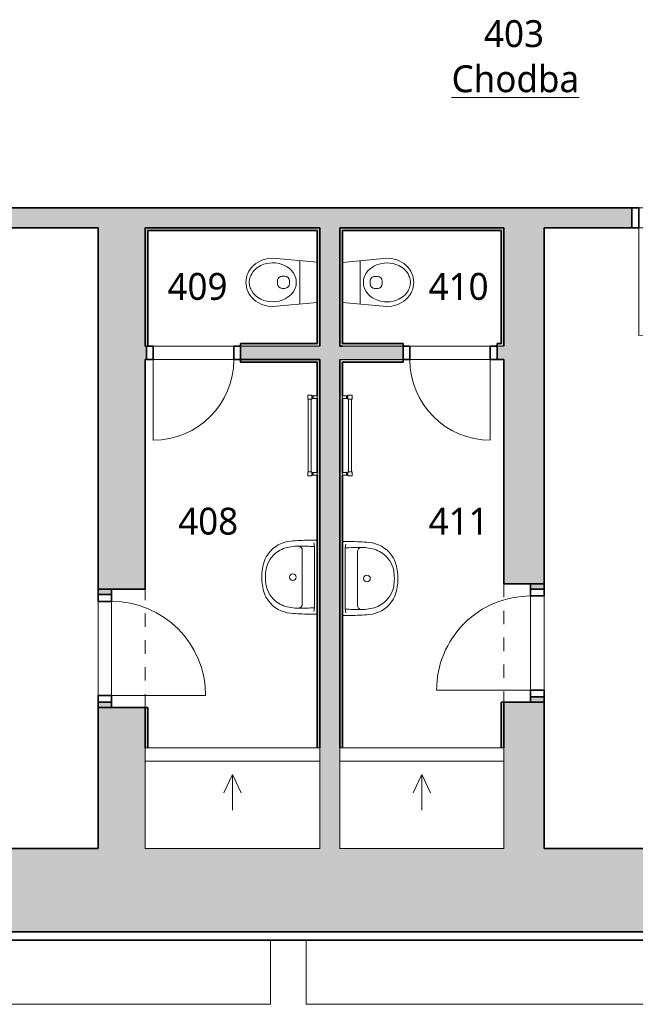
# Model space of a CAD drawing. Header units: metres. Extents: x -0.2 to 46.9, y -0.7 to 14.9.
# Tile 4 of 18: x 9.2 to 13.8, y -0.2 to 7.1. Entities that reach past the tile are written whole.
import ezdxf

# ---------------------------------------------------------------- set-up
doc = ezdxf.new("R2010")
doc.units = ezdxf.units.M
doc.linetypes.add('AV - Cerch_ 1 tecka 4mm', pattern=[0.006, 0.004, -0.001, 0, -0.001])
doc.layers.add('AV-MISTNOSTI', color=5, linetype='Continuous', lineweight=5, true_color=0x0000ff)
for name, color, linetype, lineweight in [('AV-SRAFY', 7, 'Continuous', 35), ('AV-STAVBA', 7, 'Continuous', 18), ('AV-VYBAVENI', 7, 'Continuous', 18)]:
    doc.layers.add(name, color=color, linetype=linetype, lineweight=lineweight)
doc.styles.add('Trebuchet MS_B', font='trebuc.ttf', dxfattribs={"height": 0.2})

# ---------------------------------------------------------------- blocks, each defined once
blk = doc.blocks.new('DO_1-L_Ocel_ - 800x1970_150-925843-4NP')
at = {"layer": 'AV-STAVBA', "color": 254, "true_color": 0xcccccc}
for p, q in [((0.4, 0.875), (0.4, 0.075)), ((-0.4, 0.075), (0.4, 0.075)), ((-0.4, -0.075), (0.4, -0.075))]:
    blk.add_line(p, q, dxfattribs=at)
at = {"layer": 'AV-STAVBA', "color": 254, "linetype": 'AV - Cerch_ 1 tecka 4mm', "true_color": 0xcccccc}
for p, q in [((-0.45, 0.075), (0.45, 0.075)), ((-0.4, 0.075), (0.4, 0.075)), ((-0.45, -0.075), (0.45, -0.075)), ((-0.4, -0.075), (0.4, -0.075))]:
    blk.add_line(p, q, dxfattribs=at)
at = {"layer": 'AV-STAVBA', "color": 254, "lineweight": 35, "true_color": 0xcccccc}
for p, q in [((-0.4, 0.075), (-0.45, 0.075)), ((-0.45, 0.075), (-0.45, -0.075)), ((-0.4, -0.075), (-0.4, 0.075)), ((0.45, 0.075), (0.4, 0.075)), ((0.4, 0.075), (0.4, -0.075)), ((0.45, -0.075), (0.45, 0.075)), ((-0.45, -0.075), (-0.4, -0.075)), ((0.4, -0.075), (0.45, -0.075))]:
    blk.add_line(p, q, dxfattribs=at)
at = {"layer": 'AV-STAVBA', "color": 254, "true_color": 0xcccccc}
blk.add_arc((0.4, 0.075), 0.8, 90, 180, dxfattribs=at)
blk = doc.blocks.new('GM_Otvor_obdélníkový - 880x2160-1005507-4NP')
at = {"layer": 'AV-STAVBA', "color": 254, "linetype": 'AV - Cerch_ 1 tecka 4mm', "lineweight": 13, "true_color": 0xcccccc}
for p, q in [((-0.44, 0.15), (0.44, 0.15)), ((-0.44, -0.15), (0.44, -0.15)), ((-0.44, -0.15), (0.44, -0.15))]:
    blk.add_line(p, q, dxfattribs=at)
blk = doc.blocks.new('GM_Otvor_obdélníkový - 880x2160-1006987-4NP')
at = {"layer": 'AV-STAVBA', "color": 254, "linetype": 'AV - Cerch_ 1 tecka 4mm', "lineweight": 13, "true_color": 0xcccccc}
for p, q in [((-0.44, 0.175), (0.44, 0.175)), ((-0.44, -0.175), (0.44, -0.175)), ((-0.44, -0.175), (0.44, -0.175))]:
    blk.add_line(p, q, dxfattribs=at)
blk = doc.blocks.new('DO_1-L_Ocel_ - 700x1970_100-947950-4NP')
at = {"layer": 'AV-STAVBA', "color": 254, "true_color": 0xcccccc}
for p, q in [((0.35, 0.75), (0.35, 0.05)), ((-0.35, 0.05), (0.35, 0.05)), ((-0.35, -0.05), (0.35, -0.05))]:
    blk.add_line(p, q, dxfattribs=at)
at = {"layer": 'AV-STAVBA', "color": 254, "linetype": 'AV - Cerch_ 1 tecka 4mm', "true_color": 0xcccccc}
for p, q in [((-0.4, 0.05), (0.4, 0.05)), ((-0.35, 0.05), (0.35, 0.05)), ((-0.4, -0.05), (0.4, -0.05)), ((-0.35, -0.05), (0.35, -0.05))]:
    blk.add_line(p, q, dxfattribs=at)
at = {"layer": 'AV-STAVBA', "color": 254, "lineweight": 35, "true_color": 0xcccccc}
for p, q in [((-0.35, 0.05), (-0.4, 0.05)), ((-0.4, 0.05), (-0.4, -0.05)), ((-0.35, -0.05), (-0.35, 0.05)), ((0.4, 0.05), (0.35, 0.05)), ((0.35, 0.05), (0.35, -0.05)), ((0.4, -0.05), (0.4, 0.05)), ((-0.4, -0.05), (-0.35, -0.05)), ((0.35, -0.05), (0.4, -0.05))]:
    blk.add_line(p, q, dxfattribs=at)
at = {"layer": 'AV-STAVBA', "color": 254, "true_color": 0xcccccc}
blk.add_arc((0.35, 0.05), 0.7, 90, 180, dxfattribs=at)
blk = doc.blocks.new('DO_1-P_Ocel_ - 700x1970_100-947632-4NP')
at = {"layer": 'AV-STAVBA', "color": 254, "true_color": 0xcccccc}
for p, q in [((-0.35, 0.75), (-0.35, 0.05)), ((-0.35, 0.05), (0.35, 0.05)), ((-0.35, -0.05), (0.35, -0.05))]:
    blk.add_line(p, q, dxfattribs=at)
at = {"layer": 'AV-STAVBA', "color": 254, "linetype": 'AV - Cerch_ 1 tecka 4mm', "true_color": 0xcccccc}
for p, q in [((-0.4, 0.05), (0.4, 0.05)), ((-0.35, 0.05), (0.35, 0.05)), ((-0.4, -0.05), (0.4, -0.05)), ((-0.35, -0.05), (0.35, -0.05))]:
    blk.add_line(p, q, dxfattribs=at)
at = {"layer": 'AV-STAVBA', "color": 254, "lineweight": 35, "true_color": 0xcccccc}
for p, q in [((-0.35, 0.05), (-0.4, 0.05)), ((-0.4, 0.05), (-0.4, -0.05)), ((-0.35, -0.05), (-0.35, 0.05)), ((0.4, 0.05), (0.35, 0.05)), ((0.35, 0.05), (0.35, -0.05)), ((0.4, -0.05), (0.4, 0.05)), ((-0.4, -0.05), (-0.35, -0.05)), ((0.35, -0.05), (0.4, -0.05))]:
    blk.add_line(p, q, dxfattribs=at)
at = {"layer": 'AV-STAVBA', "color": 254, "true_color": 0xcccccc}
blk.add_arc((-0.35, 0.05), 0.7, 0, 90, dxfattribs=at)
blk = doc.blocks.new('DO_1-P_Ocel_ - 600x1970_100-934197-4NP')
at = {"layer": 'AV-STAVBA', "color": 254, "true_color": 0xcccccc}
for p, q in [((-0.3, 0.65), (-0.3, 0.05)), ((-0.3, 0.05), (0.3, 0.05)), ((-0.3, -0.05), (0.3, -0.05))]:
    blk.add_line(p, q, dxfattribs=at)
at = {"layer": 'AV-STAVBA', "color": 254, "linetype": 'AV - Cerch_ 1 tecka 4mm', "true_color": 0xcccccc}
for p, q in [((-0.35, 0.05), (0.35, 0.05)), ((-0.3, 0.05), (0.3, 0.05)), ((-0.35, -0.05), (0.35, -0.05)), ((-0.3, -0.05), (0.3, -0.05))]:
    blk.add_line(p, q, dxfattribs=at)
at = {"layer": 'AV-STAVBA', "color": 254, "lineweight": 35, "true_color": 0xcccccc}
for p, q in [((-0.3, 0.05), (-0.35, 0.05)), ((-0.35, 0.05), (-0.35, -0.05)), ((-0.3, -0.05), (-0.3, 0.05)), ((0.35, 0.05), (0.3, 0.05)), ((0.3, 0.05), (0.3, -0.05)), ((0.35, -0.05), (0.35, 0.05)), ((-0.35, -0.05), (-0.3, -0.05)), ((0.3, -0.05), (0.35, -0.05))]:
    blk.add_line(p, q, dxfattribs=at)
at = {"layer": 'AV-STAVBA', "color": 254, "true_color": 0xcccccc}
blk.add_arc((-0.3, 0.05), 0.6, 0, 90, dxfattribs=at)
blk = doc.blocks.new('DO_1-L_Ocel_ - 600x1970_100-934388-4NP')
at = {"layer": 'AV-STAVBA', "color": 254, "true_color": 0xcccccc}
for p, q in [((0.3, 0.65), (0.3, 0.05)), ((-0.3, 0.05), (0.3, 0.05)), ((-0.3, -0.05), (0.3, -0.05))]:
    blk.add_line(p, q, dxfattribs=at)
at = {"layer": 'AV-STAVBA', "color": 254, "linetype": 'AV - Cerch_ 1 tecka 4mm', "true_color": 0xcccccc}
for p, q in [((-0.35, 0.05), (0.35, 0.05)), ((-0.3, 0.05), (0.3, 0.05)), ((-0.35, -0.05), (0.35, -0.05)), ((-0.3, -0.05), (0.3, -0.05))]:
    blk.add_line(p, q, dxfattribs=at)
at = {"layer": 'AV-STAVBA', "color": 254, "lineweight": 35, "true_color": 0xcccccc}
for p, q in [((-0.3, 0.05), (-0.35, 0.05)), ((-0.35, 0.05), (-0.35, -0.05)), ((-0.3, -0.05), (-0.3, 0.05)), ((0.35, 0.05), (0.3, 0.05)), ((0.3, 0.05), (0.3, -0.05)), ((0.35, -0.05), (0.35, 0.05)), ((-0.35, -0.05), (-0.3, -0.05)), ((0.3, -0.05), (0.35, -0.05))]:
    blk.add_line(p, q, dxfattribs=at)
at = {"layer": 'AV-STAVBA', "color": 254, "true_color": 0xcccccc}
blk.add_arc((0.3, 0.05), 0.6, 90, 180, dxfattribs=at)
blk = doc.blocks.new('Koncepční umyvadlo - 550x400-1470811-4NP')
at = {"layer": 'AV-VYBAVENI', "color": 254, "true_color": 0xccccff}
for p, q in [((-0.075, 0.12), (0.125, 0.12)), ((0.125, 0.12), (0.325, 0.12)), ((-0.15, 0.0696), (-0.15, 0.01)), ((-0.13, 0.0342), (-0.1027, 0.03)), ((-0.1027, 0.03), (0.3527, 0.03)), ((0.3527, 0.03), (0.38, 0.0342)), ((0.4, 0.01), (0.4, 0.0696))]:
    blk.add_line(p, q, dxfattribs=at)
blk.add_circle((0.125, 0.191), 0.025, dxfattribs=at)
for centre, radius, start, end in [((0.0863, 0.1873), 0.2303, 126.98722, 174.63967), ((0.1108, 0.183), 0.2128, 102.9464, 143.51515), ((0.087, 0.1893), 0.2291, 95.97223, 127.42411), ((0.125, 0.0213), 0.4007, 81.12195, 98.87805), ((0.125, -0.0054), 0.4007, 81.12195, 98.87805), ((0.163, 0.1893), 0.2291, 52.57589, 84.02777), ((0.1392, 0.183), 0.2128, 36.48485, 77.0536), ((0.1637, 0.1873), 0.2303, 5.36033, 53.01278), ((0.1142, 0.1817), 0.2163, 143.76118, 174.20939), ((0.1358, 0.1817), 0.2163, 5.79061, 36.23882), ((1.3731, 0.0627), 1.5231, 174.49277, 179.73823), ((1.2179, 0.1148), 1.3234, 178.47706, 183.67527), ((0.092, 0.1621), 0.1973, 167.88867, 183.52869), ((-0.075, 0.15), 0.03, 180, 270), ((0.325, 0.15), 0.03, 270, 360), ((0.158, 0.1621), 0.1973, 356.47131, 12.11133), ((-0.9659, 0.1148), 1.3213, 356.32077, 1.52691), ((-1.1231, 0.0627), 1.5231, 0.26177, 5.50723)]:
    blk.add_arc(centre, radius, start, end, dxfattribs=at)
blk = doc.blocks.new('PF_Koncepční sprchový kout - vpusť lineární-1504639-4NP')
at = {"layer": 'AV-VYBAVENI', "color": 254, "true_color": 0xccccff}
for p, q in [((0.6947, 0), (-0.6053, 0)), ((-0.6053, 0), (-0.6053, -0.75)), ((0.6947, -0.75), (0.6947, 0)), ((-0.6053, -0.1), (0.6947, -0.1)), ((0.0447, -0.2), (-0.0187, -0.3359)), ((0.0447, -0.2), (0.0447, -0.465)), ((0.0447, -0.2), (0.1081, -0.3359)), ((-0.6053, -0.75), (0.6947, -0.75))]:
    blk.add_line(p, q, dxfattribs=at)
blk = doc.blocks.new('Koncepční WC - WC NADRZ-1470814-4NP')
at = {"layer": 'AV-VYBAVENI', "color": 254, "lineweight": 13, "true_color": 0xcccccc}
for p, q in [((0.0377, 0.5177), (0.0218, 0.5074)), ((0.0541, 0.526), (0.0377, 0.5177)), ((0.0708, 0.5323), (0.0541, 0.526)), ((0.0876, 0.5367), (0.0708, 0.5323)), ((0.1042, 0.5392), (0.0876, 0.5367)), ((0.117, 0.515), (0.0987, 0.513)), ((0.1203, 0.54), (0.1042, 0.5392)), ((0.1203, 0.515), (0.117, 0.515)), ((0.1365, 0.5392), (0.1203, 0.54)), ((0.1237, 0.515), (0.1203, 0.515)), ((0.142, 0.513), (0.1237, 0.515)), ((0.1531, 0.5367), (0.1365, 0.5392)), ((0.1699, 0.5323), (0.1531, 0.5367)), ((0.1866, 0.526), (0.1699, 0.5323)), ((0.203, 0.5177), (0.1866, 0.526)), ((0.2188, 0.5074), (0.203, 0.5177)), ((-0.0303, 0.4494), (-0.0396, 0.4319)), ((-0.0194, 0.4661), (-0.0303, 0.4494)), ((-0.007, 0.4814), (-0.0194, 0.4661)), ((0.0069, 0.4953), (-0.007, 0.4814)), ((0.0018, 0.4409), (-0.0051, 0.4278)), ((0.0148, 0.4601), (0.0018, 0.4409)), ((0.0218, 0.5074), (0.0069, 0.4953)), ((0.0314, 0.4782), (0.0148, 0.4601)), ((0.0398, 0.4856), (0.0314, 0.4782)), ((0.0564, 0.4971), (0.0398, 0.4856)), ((0.0707, 0.5044), (0.0564, 0.4971)), ((0.0799, 0.5081), (0.0707, 0.5044)), ((0.0987, 0.513), (0.0799, 0.5081)), ((0.1607, 0.5081), (0.142, 0.513)), ((0.1699, 0.5044), (0.1607, 0.5081)), ((0.1842, 0.4971), (0.1699, 0.5044)), ((0.2008, 0.4856), (0.1842, 0.4971)), ((0.2093, 0.4782), (0.2008, 0.4856)), ((0.2258, 0.4601), (0.2093, 0.4782)), ((0.2338, 0.4953), (0.2188, 0.5074)), ((0.2388, 0.4409), (0.2258, 0.4601)), ((0.2476, 0.4814), (0.2338, 0.4953)), ((0.2458, 0.4278), (0.2388, 0.4409)), ((0.2601, 0.4661), (0.2476, 0.4814)), ((0.271, 0.4494), (0.2601, 0.4661)), ((0.2802, 0.4319), (0.271, 0.4494)), ((-0.0567, 0.3764), (-0.0597, 0.34)), ((-0.0527, 0.395), (-0.0567, 0.3764)), ((-0.047, 0.4136), (-0.0527, 0.395)), ((-0.0396, 0.4319), (-0.047, 0.4136)), ((-0.0197, 0.3855), (-0.0233, 0.3644)), ((-0.0139, 0.4061), (-0.0197, 0.3855)), ((-0.0051, 0.4278), (-0.0139, 0.4061)), ((0.2546, 0.4061), (0.2458, 0.4278)), ((0.2603, 0.3855), (0.2546, 0.4061)), ((0.2639, 0.3644), (0.2603, 0.3855)), ((0.2877, 0.4136), (0.2802, 0.4319)), ((0.2934, 0.395), (0.2877, 0.4136)), ((0.2973, 0.3764), (0.2934, 0.395)), ((0.3003, 0.34), (0.2973, 0.3764)), ((-0.0597, 0.34), (-0.0288, 0.01)), ((-0.0233, 0.3644), (-0.0247, 0.342)), ((-0.0247, 0.342), (-0.0237, 0.3197)), ((-0.0237, 0.3197), (-0.019, 0.2916)), ((0.1103, 0.3054), (0.1203, 0.3054)), ((0.1203, 0.3054), (0.1303, 0.3054)), ((0.2597, 0.2916), (0.2644, 0.3197)), ((0.2653, 0.342), (0.2639, 0.3644)), ((0.2644, 0.3197), (0.2653, 0.342)), ((0.2695, 0.01), (0.3003, 0.34)), ((-0.019, 0.2916), (-0.0125, 0.2698)), ((-0.0125, 0.2698), (-0.0032, 0.2484)), ((-0.0032, 0.2484), (0.0063, 0.2319)), ((0.0063, 0.2319), (0.0188, 0.2151)), ((0.0753, 0.2508), (0.0753, 0.2704)), ((0.1653, 0.2508), (0.1653, 0.2704)), ((0.2219, 0.2151), (0.2344, 0.2319)), ((0.2344, 0.2319), (0.2439, 0.2484)), ((0.2439, 0.2484), (0.2532, 0.2698)), ((0.2532, 0.2698), (0.2597, 0.2916)), ((0.0188, 0.2151), (0.0344, 0.199)), ((0.0344, 0.199), (0.0515, 0.1859)), ((0.0515, 0.1859), (0.0699, 0.1759)), ((0.0699, 0.1759), (0.0885, 0.1693)), ((0.0885, 0.1693), (0.102, 0.1664)), ((0.102, 0.1664), (0.1203, 0.165)), ((0.1203, 0.2158), (0.1103, 0.2158)), ((0.1303, 0.2158), (0.1203, 0.2158)), ((0.1203, 0.165), (0.1387, 0.1664)), ((0.1387, 0.1664), (0.1521, 0.1693)), ((0.1521, 0.1693), (0.1708, 0.1759)), ((0.1708, 0.1759), (0.1891, 0.1859)), ((0.1891, 0.1859), (0.2063, 0.199)), ((0.2063, 0.199), (0.2219, 0.2151)), ((-0.0409, 0.1398), (0.1203, 0.1398)), ((0.1203, 0.1398), (0.2816, 0.1398))]:
    blk.add_line(p, q, dxfattribs=at)
for centre, start, end in [((0.1103, 0.2704), 90, 180), ((0.1303, 0.2704), 360, 90), ((0.1103, 0.2508), 180, 270), ((0.1303, 0.2508), 270, 0)]:
    blk.add_arc(centre, 0.035, start, end, dxfattribs=at)
blk = doc.blocks.new('PF_Koncepční sprchový kout - vpusť lineární-1505280-4NP')
at = {"layer": 'AV-VYBAVENI', "color": 254, "true_color": 0xccccff}
for p, q in [((0.6547, 0), (-0.5653, 0)), ((-0.5653, 0), (-0.5653, -0.75)), ((0.6547, -0.75), (0.6547, 0)), ((-0.5653, -0.1), (0.6547, -0.1)), ((0.0447, -0.2), (-0.0187, -0.3359)), ((0.0447, -0.2), (0.0447, -0.465)), ((0.0447, -0.2), (0.1081, -0.3359)), ((-0.5653, -0.75), (0.6547, -0.75))]:
    blk.add_line(p, q, dxfattribs=at)
blk = doc.blocks.new('Střešní římsa - Střešní římsa-1636696-4NP')
at = {"layer": 'AV-STAVBA', "color": 254, "lineweight": 35, "true_color": 0xcccccc}
for p, q in [((33.9791, 0.3582), (5.4448, 0.3582)), ((5.5075, 0.2954), (33.9163, 0.2954))]:
    blk.add_line(p, q, dxfattribs=at)
blk = doc.blocks.new('D0089 - 1514 - OÚPSŘ_Benešova_rvt-1-4NP')
at = {"layer": 'AV-SRAFY', "lineweight": 18, "true_color": 0xcccccc}
h = blk.add_hatch(color=254, dxfattribs=at)
h.paths.add_polyline_path([(32.0348, 5.5982), (34.0348, 5.5982), (34.0348, 5.7482), (32.0348, 5.7482)])
h.paths.add_polyline_path([(27.4348, 5.5982), (31.1348, 5.5982), (31.1348, 5.7482), (25.0648, 5.7482), (25.0648, 5.5982), (25.7445, 5.5982)])
h.paths.add_polyline_path([(11.7321, 5.5982), (13.7698, 5.5982), (13.7698, 5.7482), (7.0948, 5.7482), (7.0948, 5.5982), (11.5948, 5.5982)])
h.paths.add_polyline_path([(14.6698, 5.5982), (18.0198, 5.5982), (18.0198, 5.7482), (14.6698, 5.7482)])
h.paths.add_polyline_path([(24.1648, 5.5982), (24.1648, 5.7482), (18.9198, 5.7482), (18.9198, 5.5982), (23.7427, 5.5982)])
h.paths.add_polyline_path([(5.4098, 5.5982), (6.1948, 5.5982), (6.1948, 5.7482), (4.1898, 5.7482), (4.1898, 5.5982)])
h.paths.add_polyline_path([(3.2898, 5.5982), (3.2898, 5.7482), (0.0848, 5.7482), (0.0848, 5.5982)])
h = blk.add_hatch(color=254, dxfattribs=at)
h.paths.add_polyline_path([(10.1448, 0.9782), (10.1448, 2.0282), (9.7948, 2.0282), (9.7948, 0.9782)])
h.paths.add_polyline_path([(9.7948, 2.9082), (10.1448, 2.9082), (10.1448, 5.5982), (9.7948, 5.5982), (9.7948, 4.4815)])
for points in [[(10.1448, 5.5782), (11.4248, 5.5782), (11.4248, 5.5982), (10.1448, 5.5982)], [(10.1448, 4.7182), (10.1648, 4.7182), (10.1648, 5.5782), (10.1448, 5.5782)], [(11.4248, 4.7382), (11.4448, 4.7382), (11.4448, 5.5982), (11.4248, 5.5982), (11.4248, 5.3083)], [(11.5948, 0.9782), (11.5948, 5.5982), (11.4448, 5.5982), (11.4448, 0.9782)], [(11.5948, 5.5782), (12.7948, 5.5782), (12.7948, 5.5982), (11.5948, 5.5982)], [(11.6148, 4.7182), (11.6148, 5.5782), (11.5948, 5.5782), (11.5948, 4.7182)], [(12.8148, 4.7382), (12.8148, 5.5982), (12.7948, 5.5982), (12.7948, 4.7382)], [(11.4448, 4.7182), (11.4448, 4.7382), (10.8548, 4.7382), (10.8548, 4.7182)], [(11.4448, 4.5982), (11.4448, 4.6182), (10.8548, 4.6182), (10.8548, 4.5982), (11.4248, 4.5982)], [(11.5948, 4.5982), (12.0648, 4.5982), (12.0648, 4.6182), (11.5948, 4.6182)], [(11.4448, 1.8582), (11.4448, 4.5982), (11.4248, 4.5982), (11.4248, 1.8582)], [(11.6148, 1.8482), (11.6148, 4.5982), (11.5948, 4.5982), (11.5948, 1.8482)], [(12.7948, 1.8482), (12.8148, 1.8482), (12.8148, 2.0682), (12.7948, 2.0682)], [(10.1448, 1.8582), (10.1648, 1.8582), (10.1648, 2.0282), (10.1448, 2.0282)], [(10.1448, 1.7282), (10.1648, 1.7282), (10.1648, 1.8582), (10.1448, 1.8582)], [(11.4448, 1.7282), (11.4448, 1.8582), (11.4248, 1.8582), (11.4248, 1.7282)], [(11.5948, 1.7282), (11.6148, 1.7282), (11.6148, 1.8482), (11.5948, 1.8482)], [(12.8148, 1.7282), (12.8148, 1.8482), (12.7948, 1.8482), (12.7948, 1.7282)], [(9.7303, 0.3582), (20.2348, 0.3582), (20.2348, 0.9782), (5.5098, 0.9782), (5.5098, 0.8282), (5.4448, 0.8282), (5.4448, 0.3582), (9.2298, 0.3582)]]:
    blk.add_hatch(color=254, dxfattribs=at).paths.add_polyline_path(points)
h = blk.add_hatch(color=254, dxfattribs=at)
h.paths.add_polyline_path([(12.8148, 0.9782), (13.1148, 0.9782), (13.1148, 2.0682), (12.8148, 2.0682), (12.8148, 1.1743)])
h.paths.add_polyline_path([(13.1148, 2.9482), (13.1148, 5.5982), (12.8148, 5.5982), (12.8148, 2.9482)])
h = blk.add_hatch(color=254, dxfattribs=at)
h.paths.add_polyline_path([(11.4448, 4.6182), (11.4448, 4.7182), (10.8548, 4.7182), (10.8548, 4.6182)])
h.paths.add_polyline_path([(10.1448, 4.6182), (10.1548, 4.6182), (10.1548, 4.7182), (10.1448, 4.7182)])
h = blk.add_hatch(color=254, dxfattribs=at)
h.paths.add_polyline_path([(12.8148, 4.6182), (12.8148, 4.7182), (12.7648, 4.7182), (12.7648, 4.6182)])
h.paths.add_polyline_path([(11.7321, 4.6182), (12.0648, 4.6182), (12.0648, 4.7182), (11.5948, 4.7182), (11.5948, 4.6182)])
h = blk.add_hatch(color=254, dxfattribs=at)
h.paths.add_polyline_path([(11.7321, 4.7182), (12.0648, 4.7182), (12.0648, 4.7382), (11.6148, 4.7382), (11.6148, 4.7182)])
h.paths.add_polyline_path([(12.8148, 4.7182), (12.8148, 4.7382), (12.7648, 4.7382), (12.7648, 4.7182)])
h = blk.add_hatch(color=254, dxfattribs=at)
h.paths.add_polyline_path([(13.1148, 2.0682), (13.1148, 2.1082), (13.0148, 2.1082), (13.0148, 2.0682)])
h.paths.add_polyline_path([(13.1148, 2.9082), (13.1148, 2.9482), (13.0148, 2.9482), (13.0148, 2.9082)])
h = blk.add_hatch(color=254, dxfattribs=at)
h.paths.add_polyline_path([(9.7948, 2.0282), (9.8948, 2.0282), (9.8948, 2.0682), (9.7948, 2.0682)])
h.paths.add_polyline_path([(9.8948, 2.8682), (9.8948, 2.9082), (9.7948, 2.9082), (9.7948, 2.8682)])
at = {"layer": 'AV-STAVBA', "color": 254, "lineweight": 35, "true_color": 0xcccccc}
for p, q in [((13.7698, 5.7482), (7.0948, 5.7482)), ((13.7698, 5.5982), (13.7698, 5.7482)), ((7.0948, 5.5982), (9.7948, 5.5982)), ((9.7948, 5.5982), (9.7948, 2.9082)), ((10.1448, 5.5982), (11.4448, 5.5982)), ((10.1448, 4.7182), (10.1448, 5.5982)), ((11.4248, 5.5982), (10.1448, 5.5982)), ((10.1448, 5.5982), (10.1448, 5.5782)), ((10.1448, 5.5782), (10.1448, 4.7182)), ((10.1648, 5.5782), (11.4248, 5.5782)), ((10.1648, 4.7182), (10.1648, 5.5782)), ((11.4448, 5.5982), (11.4248, 5.5982)), ((11.4248, 5.5782), (11.4248, 4.7382)), ((11.4448, 5.5982), (11.4448, 4.7182)), ((11.4448, 4.7382), (11.4448, 5.5982)), ((11.5948, 5.5982), (12.8148, 5.5982)), ((11.5948, 4.7182), (11.5948, 5.5982)), ((12.7948, 5.5982), (11.5948, 5.5982)), ((11.5948, 5.5982), (11.5948, 5.5782)), ((11.5948, 5.5782), (11.5948, 4.7182)), ((11.6148, 5.5782), (12.7948, 5.5782)), ((11.6148, 4.7382), (11.6148, 5.5782)), ((12.8148, 5.5982), (12.7948, 5.5982)), ((12.7948, 5.5782), (12.7948, 4.7382)), ((12.8148, 5.5982), (12.8148, 4.7182)), ((12.8148, 4.7382), (12.8148, 5.5982)), ((13.1148, 5.5982), (13.7698, 5.5982)), ((13.1148, 2.9482), (13.1148, 5.5982)), ((10.1548, 4.7182), (10.1448, 4.7182)), ((10.1448, 4.7182), (10.1648, 4.7182)), ((10.1548, 4.6182), (10.1548, 4.7182)), ((11.4248, 4.7382), (10.8548, 4.7382)), ((10.8548, 4.7382), (10.8548, 4.7182)), ((10.8548, 4.7182), (10.8548, 4.6182)), ((11.4448, 4.7182), (11.4448, 4.7382)), ((11.6148, 4.7182), (11.5948, 4.7182)), ((11.5948, 4.7182), (11.6148, 4.7182)), ((12.0648, 4.7382), (11.6148, 4.7382)), ((12.0648, 4.7182), (12.0648, 4.7382)), ((12.0648, 4.6182), (12.0648, 4.7182)), ((12.7948, 4.7382), (12.7648, 4.7382)), ((12.7648, 4.7382), (12.7648, 4.7182)), ((12.7648, 4.7182), (12.7648, 4.6182)), ((12.8148, 4.7182), (12.8148, 4.7382)), ((10.1448, 2.9082), (10.1448, 4.6182)), ((10.1448, 4.6182), (10.1548, 4.6182)), ((10.8548, 4.6182), (11.4448, 4.6182)), ((11.4448, 4.6182), (10.8548, 4.6182)), ((10.8548, 4.6182), (10.8548, 4.5982)), ((11.4448, 4.6182), (11.4448, 1.7282)), ((11.4448, 4.5982), (11.4448, 4.6182)), ((11.5948, 1.7282), (11.5948, 4.6182)), ((11.5948, 4.6182), (11.5948, 4.5982)), ((12.0648, 4.5982), (12.0648, 4.6182)), ((12.7648, 4.6182), (12.8148, 4.6182)), ((12.8148, 4.6182), (12.8148, 2.9482)), ((10.8548, 4.5982), (11.4248, 4.5982)), ((11.4248, 4.5982), (11.4248, 4.3486)), ((11.4448, 1.8582), (11.4448, 4.5982)), ((11.5948, 4.5982), (11.5948, 1.8482)), ((11.6148, 4.5982), (12.0648, 4.5982)), ((11.6148, 4.3486), (11.6148, 4.5982)), ((11.4248, 4.3286), (11.4248, 3.7786)), ((11.6148, 3.7786), (11.6148, 4.3286)), ((11.4248, 3.7581), (11.4248, 1.8582)), ((11.6148, 1.8482), (11.6148, 3.7581)), ((12.8148, 2.9482), (13.1148, 2.9482)), ((13.0148, 2.9482), (13.0148, 2.9082)), ((13.1148, 2.9482), (13.0148, 2.9482)), ((13.1148, 2.9082), (13.1148, 2.9482)), ((9.7948, 2.9082), (10.1448, 2.9082)), ((9.7948, 2.9082), (9.7948, 2.8682)), ((9.8948, 2.9082), (9.7948, 2.9082)), ((9.7948, 2.8682), (9.8948, 2.8682)), ((9.8948, 2.8682), (9.8948, 2.9082)), ((13.0148, 2.9082), (13.1148, 2.9082)), ((9.7948, 2.0682), (9.7948, 2.0282)), ((9.8948, 2.0682), (9.7948, 2.0682)), ((9.8948, 2.0282), (9.8948, 2.0682)), ((12.7948, 2.0682), (12.7948, 1.8482)), ((12.8148, 2.0682), (12.7948, 2.0682)), ((13.1148, 2.0682), (12.8148, 2.0682)), ((12.8148, 2.0682), (12.8148, 1.7282)), ((12.8148, 1.8482), (12.8148, 2.0682)), ((13.0148, 2.1082), (13.0148, 2.0682)), ((13.1148, 2.1082), (13.0148, 2.1082)), ((13.0148, 2.0682), (13.1148, 2.0682)), ((13.1148, 2.0682), (13.1148, 2.1082)), ((13.1148, 0.9782), (13.1148, 2.0682)), ((9.7948, 2.0282), (9.7948, 0.9782)), ((10.1448, 2.0282), (9.7948, 2.0282)), ((9.7948, 2.0282), (9.8948, 2.0282)), ((10.1448, 1.7282), (10.1448, 2.0282)), ((10.1648, 2.0282), (10.1448, 2.0282)), ((10.1448, 2.0282), (10.1448, 1.8582)), ((10.1648, 1.8582), (10.1648, 2.0282)), ((10.1448, 1.8582), (10.1448, 1.7282)), ((10.1648, 1.7282), (10.1648, 1.8582)), ((11.4248, 1.8582), (11.4248, 1.7282)), ((11.4448, 1.7282), (11.4448, 1.8582)), ((11.5948, 1.8482), (11.5948, 1.7282)), ((11.6148, 1.7282), (11.6148, 1.8482)), ((12.7948, 1.8482), (12.7948, 1.7282)), ((12.8148, 1.7282), (12.8148, 1.8482)), ((9.7948, 0.9782), (7.5098, 0.9782)), ((16.2648, 0.9782), (13.1148, 0.9782)), ((5.4448, 0.3582), (20.2348, 0.3582))]:
    blk.add_line(p, q, dxfattribs=at)
at = {"layer": 'AV-STAVBA', "color": 254, "true_color": 0xcccccc}
for p, q in [((10.2048, 4.7182), (10.8048, 4.7182)), ((11.4448, 4.7182), (10.8548, 4.7182)), ((10.8548, 4.7182), (11.4448, 4.7182)), ((12.0648, 4.7182), (11.6148, 4.7182)), ((11.6148, 4.7182), (12.0648, 4.7182)), ((12.1148, 4.7182), (12.7148, 4.7182)), ((12.8148, 4.7182), (12.7648, 4.7182)), ((12.7648, 4.7182), (12.8148, 4.7182)), ((10.8048, 4.6182), (10.2048, 4.6182)), ((11.5948, 4.6182), (12.0648, 4.6182)), ((12.0648, 4.6182), (11.5948, 4.6182)), ((12.7148, 4.6182), (12.1148, 4.6182)), ((9.7948, 2.1182), (9.7948, 2.8182)), ((9.8948, 2.8182), (9.8948, 2.1182)), ((13.0148, 2.1582), (13.0148, 2.8582)), ((13.1148, 2.8582), (13.1148, 2.1582)), ((11.077, -0.1818), (11.077, 0.2954)), ((11.3426, 0.2954), (11.3426, -0.1818)), ((8.4027, -0.1818), (11.077, -0.1818)), ((11.3426, -0.1818), (14.017, -0.1818))]:
    blk.add_line(p, q, dxfattribs=at)
at = {"layer": 'AV-STAVBA', "color": 254, "lineweight": 18, "true_color": 0xcccccc}
for name, p, rotation in [('DO_1-L_Ocel_ - 800x1970_150-925843-4NP', (14.2198, 5.6732), 180), ('DO_1-L_Ocel_ - 600x1970_100-934388-4NP', (10.5048, 4.6682), 180), ('DO_1-P_Ocel_ - 600x1970_100-934197-4NP', (12.4148, 4.6682), 180), ('GM_Otvor_obdélníkový - 880x2160-1005507-4NP', (12.9648, 2.5082), 269.9999999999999), ('GM_Otvor_obdélníkový - 880x2160-1006987-4NP', (9.9698, 2.4682), 89.99999999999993), ('DO_1-L_Ocel_ - 700x1970_100-947950-4NP', (9.8448, 2.4682), 269.9999999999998), ('DO_1-P_Ocel_ - 700x1970_100-947632-4NP', (13.0648, 2.5082), 89.99999999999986)]:
    blk.add_blockref(name, p, dxfattribs=dict(at, rotation=rotation))
blk.add_blockref('Střešní římsa - Střešní římsa-1636696-4NP', (0, 0), dxfattribs=at)
at = {"layer": 'AV-VYBAVENI', "color": 254, "lineweight": 18, "true_color": 0xcccccc}
for name, p, rotation in [('Koncepční WC - WC NADRZ-1470814-4NP', (11.4348, 5.0732), 90), ('Koncepční WC - WC NADRZ-1470814-4NP', (11.6048, 5.3132), 270), ('Koncepční umyvadlo - 550x400-1470811-4NP', (11.4348, 2.8732), 89.99999999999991), ('Koncepční umyvadlo - 550x400-1470811-4NP', (11.6048, 3.1132), 269.9999999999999)]:
    blk.add_blockref(name, p, dxfattribs=dict(at, rotation=rotation))
for name, p in [('PF_Koncepční sprchový kout - vpusť lineární-1504639-4NP', (10.7501, 1.7282)), ('PF_Koncepční sprchový kout - vpusť lineární-1505280-4NP', (12.1601, 1.7282))]:
    blk.add_blockref(name, p, dxfattribs=at)
blk = doc.blocks.new('PF_Topný žebřík_připojení boční - Topný žebřík_600x900-852146-4NP')
at = {"layer": 'AV-VYBAVENI', "color": 5, "true_color": 0x0000ff}
for p, q in [((-0.3, 0.015), (-0.27, 0.015)), ((-0.3, 0.015), (-0.3, -0.015)), ((-0.295, 0.055), (-0.295, 0.025)), ((-0.275, 0.055), (-0.295, 0.055)), ((-0.295, 0.025), (-0.275, 0.025)), ((-0.295, 0.025), (-0.295, 0.015)), ((-0.29, 0.025), (-0.29, 0.015)), ((-0.28, 0.015), (-0.28, 0.025)), ((-0.275, 0.025), (-0.275, 0.055)), ((-0.275, 0.015), (-0.275, 0.025)), ((-0.27, -0.015), (-0.27, 0.015)), ((0.27, 0.0115), (-0.27, 0.0115)), ((0.27, 0.015), (0.3, 0.015)), ((0.27, -0.015), (0.27, 0.015)), ((0.275, 0.055), (0.275, 0.025)), ((0.295, 0.055), (0.275, 0.055)), ((0.275, 0.025), (0.295, 0.025)), ((0.275, 0.025), (0.275, 0.015)), ((0.28, 0.025), (0.28, 0.015)), ((0.29, 0.015), (0.29, 0.025)), ((0.295, 0.025), (0.295, 0.055)), ((0.295, 0.015), (0.295, 0.025)), ((0.3, 0.015), (0.3, -0.015)), ((-0.27, -0.015), (-0.3, -0.015)), ((-0.27, -0.0115), (0.27, -0.0115)), ((0.3, -0.015), (0.27, -0.015))]:
    blk.add_line(p, q, dxfattribs=at)
blk = doc.blocks.new('PF_Topný žebřík_připojení boční - Topný žebřík_600x900-V5-4NP')
at = {"layer": 'AV-VYBAVENI', "color": 5, "true_color": 0x0000ff}
for p, q in [((-0.3, 0.015), (-0.27, 0.015)), ((-0.3, 0.015), (-0.3, -0.015)), ((-0.295, 0.055), (-0.295, 0.025)), ((-0.275, 0.055), (-0.295, 0.055)), ((-0.295, 0.025), (-0.275, 0.025)), ((-0.295, 0.025), (-0.295, 0.0159)), ((-0.29, 0.025), (-0.29, 0.015)), ((-0.28, 0.015), (-0.28, 0.025)), ((-0.275, 0.025), (-0.275, 0.055)), ((-0.275, 0.0159), (-0.275, 0.025)), ((-0.27, -0.015), (-0.27, 0.015)), ((0.27, 0.0115), (-0.27, 0.0115)), ((0.27, 0.015), (0.3, 0.015)), ((0.27, -0.015), (0.27, 0.015)), ((0.275, 0.055), (0.275, 0.025)), ((0.295, 0.055), (0.275, 0.055)), ((0.275, 0.025), (0.295, 0.025)), ((0.275, 0.025), (0.275, 0.015)), ((0.28, 0.025), (0.28, 0.015)), ((0.29, 0.015), (0.29, 0.025)), ((0.295, 0.025), (0.295, 0.055)), ((0.295, 0.015), (0.295, 0.025)), ((0.3, 0.015), (0.3, -0.015)), ((-0.27, -0.015), (-0.3, -0.015)), ((-0.27, -0.0115), (0.27, -0.0115)), ((0.3, -0.015), (0.27, -0.015))]:
    blk.add_line(p, q, dxfattribs=at)

msp = doc.modelspace()

# ---------------------------------------------------------------- block references
at = {"lineweight": 5}
msp.add_blockref('D0089 - 1514 - OÚPSŘ_Benešova_rvt-1-4NP', (0, 0), dxfattribs=at)
at = {"layer": 'AV-VYBAVENI', "color": 5, "true_color": 0x0000ff}
for name, p, rotation in [('PF_Topný žebřík_připojení boční - Topný žebřík_600x900-852146-4NP', (11.3698, 4.0536), 269.9999999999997), ('PF_Topný žebřík_připojení boční - Topný žebřík_600x900-V5-4NP', (11.6698, 4.0536), 89.9999999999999)]:
    msp.add_blockref(name, p, dxfattribs=dict(at, rotation=rotation))

# ---------------------------------------------------------------- texts
at = {"layer": 'AV-MISTNOSTI', "char_height": 0.2, "attachment_point": 1, "style": 'Trebuchet MS_B'}
for s, insert, width in [('403', (12.6679, 7.1451), 0.601266), ('\\LChodba', (12.4264, 6.8088), 1.186497), ('409', (10.3102, 5.2629), 0.601266), ('410', (12.2551, 5.2629), 0.601266), ('408', (10.3903, 3.5154), 0.601266), ('411', (12.2551, 3.5154), 0.601266)]:
    msp.add_mtext(s, dxfattribs=dict(at, insert=insert, width=width))

doc.saveas('drawing.dxf')
